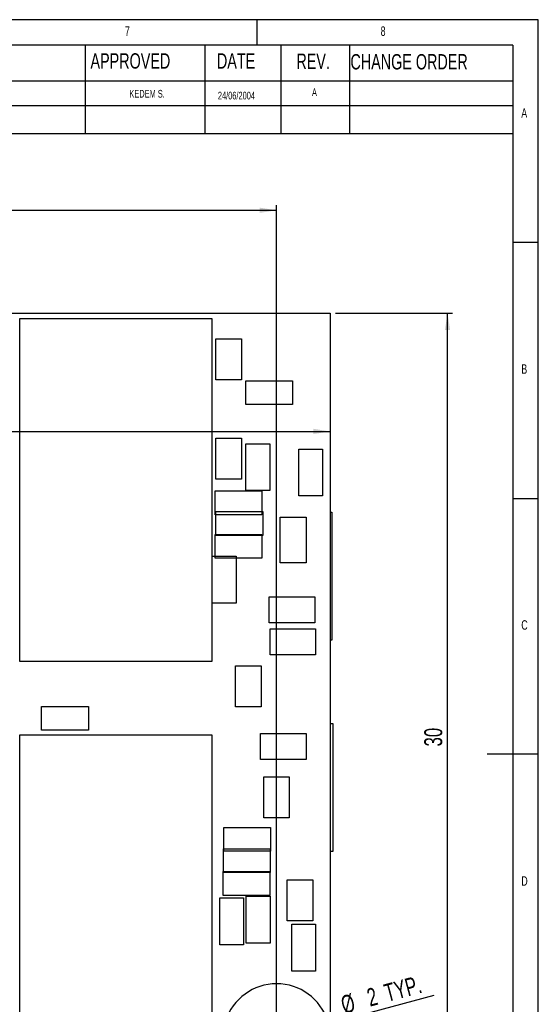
# Model space of a CAD drawing. Extents: x 5 to 415, y 3 to 292.
# Tile 33 of 33: x 314 to 415, y 100 to 292. Entities that reach past the tile are written whole.
import ezdxf
from ezdxf.enums import TextEntityAlignment as Align

# ---------------------------------------------------------------- set-up
doc = ezdxf.new("R2010")
doc.units = 0
doc.layers.get('0').update_dxf_attribs({"linetype": 'CONTINUOUS'})
doc.dimstyles.new('SLDDIMSTYLE1', dxfattribs={"dimtxt": 3.5, "dimasz": 3.302, "dimexe": 0, "dimexo": 0.0625, "dimgap": 0.875, "dimtad": 1, "dimlfac": 0.2, "dimrnd": 1e-09, "dimzin": 4, "dimsah": 1, "dimcen": 0.09, "dimazin": 3, "dimtol": 1, "dimtp": 0.05, "dimtm": 0.05, "dimtfac": 1, "dimtofl": 0, "dimtmove": 0, "dimatfit": 3})
doc.dimstyles.new('SLDDIMSTYLE3', dxfattribs={"dimtxt": 3.5, "dimasz": 3.302, "dimexe": 0, "dimexo": 0.0625, "dimgap": 0.875, "dimtad": 1, "dimlfac": 0.2, "dimrnd": 1e-09, "dimzin": 12, "dimsah": 1, "dimcen": 0.09, "dimazin": 3, "dimtfac": 1, "dimtofl": 0, "dimtmove": 0, "dimatfit": 3})
doc.dimstyles.new('SLDDIMSTYLE4', dxfattribs={"dimtxt": 3.5, "dimasz": 3.302, "dimexe": 0, "dimexo": 0.0625, "dimgap": 0.875, "dimtad": 1, "dimlfac": 0.2, "dimrnd": 1e-09, "dimzin": 4, "dimsah": 1, "dimcen": 0.09, "dimazin": 3, "dimtfac": 1, "dimtofl": 0, "dimtmove": 0, "dimatfit": 3})
doc.dimstyles.new('SLDDIMSTYLE6', dxfattribs={"dimtxt": 3.5, "dimasz": 3.302, "dimexe": 0, "dimexo": 0.0625, "dimgap": 0.875, "dimtad": 1, "dimlfac": 0.2, "dimrnd": 1e-09, "dimzin": 12, "dimblk1": 'NONE', "dimsah": 1, "dimcen": 0, "dimazin": 3, "dimtfac": 1, "dimtmove": 0, "dimatfit": 3})

# ---------------------------------------------------------------- blocks, each defined once
blk = doc.blocks.new('_D_1')
at = {"color": 7, "linetype": 'CONTINUOUS'}
for p, q in [((243.33, 107.43), (243.33, 68.34)), ((363.83, 92.18), (363.83, 68.34)), ((363.83, 69.34), (243.33, 69.34))]:
    blk.add_line(p, q, dxfattribs=at)
for points in [[(243.33, 69.34), (246.63, 68.84), (246.63, 69.85)], [(363.83, 69.34), (360.53, 69.85), (360.53, 68.84)]]:
    blk.add_solid(points, dxfattribs=at)
at = {"color": 7, "linetype": 'CONTINUOUS', "width": 0.7}
for s, height, p in [('24.100', 3.5, (284.84, 69.34, 0.5)), ('+', 1.75, (300.36, 72.07, 0.5)), ('0.050', 1.75, (301.78, 72.07, 0.5)), ('0.050', 1.75, (301.78, 69.8, 0.5)), ('-', 1.75, (300.68, 69.8, 0.5))]:
    blk.add_text(s, height=height, dxfattribs=at).set_placement(p, align=Align.BOTTOM_LEFT)
blk = doc.blocks.new('_D_5')
at = {"color": 7, "linetype": 'CONTINUOUS'}
blk.add_line((139.33, 211.57), (374.33, 211.57), dxfattribs=at)
for points in [[(139.33, 211.57), (142.63, 211.07), (142.63, 212.08)], [(374.33, 211.57), (371.03, 212.08), (371.03, 211.07)]]:
    blk.add_solid(points, dxfattribs=at)
at = {"color": 7, "linetype": 'CONTINUOUS', "width": 0.7}
blk.add_text('47', height=3.5, dxfattribs=at).set_placement((257.67, 211.57, 185.32), align=Align.BOTTOM_LEFT)
blk = doc.blocks.new('_D_6')
at = {"color": 7, "linetype": 'CONTINUOUS'}
for p, q in [((375.33, 234.68), (398.25, 234.68)), ((397.25, 84.68), (397.25, 234.68)), ((375.33, 84.68), (398.25, 84.68))]:
    blk.add_line(p, q, dxfattribs=at)
for points in [[(397.25, 234.68), (396.74, 231.38), (397.75, 231.38)], [(397.25, 84.68), (397.75, 87.99), (396.74, 87.99)]]:
    blk.add_solid(points, dxfattribs=at)
at = {"color": 7, "linetype": 'CONTINUOUS', "width": 0.7}
blk.add_text('30', height=3.5, rotation=90, dxfattribs=at).set_placement((397.25, 150.03, 186.32), align=Align.BOTTOM_LEFT)
blk = doc.blocks.new('_D_9')
at = {"color": 7, "linetype": 'CONTINUOUS'}
for p, q in [((150.33, 225.68), (150.33, 255.77)), ((150.33, 254.77), (363.83, 254.77)), ((363.83, 94.18), (363.83, 255.77))]:
    blk.add_line(p, q, dxfattribs=at)
for points in [[(150.33, 254.77), (153.63, 254.26), (153.63, 255.28)], [(363.83, 254.77), (360.53, 255.28), (360.53, 254.26)]]:
    blk.add_solid(points, dxfattribs=at)
at = {"color": 7, "linetype": 'CONTINUOUS', "width": 0.7}
blk.add_text('42.70', height=3.5, dxfattribs=at).set_placement((251.81, 254.77, 185.32), align=Align.BOTTOM_LEFT)
blk = doc.blocks.new('_D_10')
at = {"color": 7, "linetype": 'CONTINUOUS'}
for p, q in [((151.33, 224.68), (182.41, 224.68)), ((181.41, 224.68), (181.41, 93.18)), ((362.83, 93.18), (180.41, 93.18))]:
    blk.add_line(p, q, dxfattribs=at)
for points in [[(181.41, 224.68), (180.9, 221.38), (181.92, 221.38)], [(181.41, 93.18), (181.92, 96.49), (180.9, 96.49)]]:
    blk.add_solid(points, dxfattribs=at)
at = {"color": 7, "linetype": 'CONTINUOUS', "width": 0.7}
blk.add_text('26.30', height=3.5, rotation=90, dxfattribs=at).set_placement((181.41, 154.65, 185.32), align=Align.BOTTOM_LEFT)
blk = doc.blocks.new('_D_11')
at = {"color": 7, "linetype": 'CONTINUOUS'}
for q in [(394.61, 101.43), (359, 91.89)]:
    blk.add_line((368.66, 94.48), q, dxfattribs=at)
blk.add_solid([(368.66, 94.48), (371.98, 94.84), (371.72, 95.82)], dxfattribs=at)
at = {"color": 7, "linetype": 'CONTINUOUS', "width": 0.7}
for s, p in [(' TYP.', (384.85, 98.85, 186.32)), ('2', (382.36, 98.18, 186.32)), ('%%c', (377.27, 96.76, 186.32))]:
    blk.add_text(s, height=3.5, rotation=15, dxfattribs=at).set_placement(p, align=Align.BOTTOM_LEFT)
blk = doc.blocks.new('_NONE')

msp = doc.modelspace()

# ---------------------------------------------------------------- linework, layer by layer
at = {"color": 7, "linetype": 'CONTINUOUS'}
for p, q in [((415, 292), (5, 292)), ((360, 287), (360, 292)), ((415, 5), (415, 292)), ((410, 287), (10, 287)), ((410, 287), (289.59, 287)), ((326.399, 287), (326.399, 269.72)), ((349.795, 287), (349.795, 269.72)), ((364.681, 287), (364.681, 269.72)), ((378.107, 287), (378.107, 269.72)), ((410, 287), (410, 5)), ((410, 287), (410, 269.72)), ((227.8, 280.03), (410, 280.03)), ((227.8, 275.235), (410, 275.235)), ((410, 269.72), (227.8, 269.72)), ((415, 248.5), (410, 248.5)), ((153.531, 234.683), (374.329, 234.683)), ((374.329, 234.683), (374.329, 93.183)), ((313.63, 166.598), (313.63, 233.598)), ((313.63, 233.598), (351.13, 233.598)), ((351.13, 233.598), (351.13, 166.598)), ((351.957, 229.653), (356.957, 229.653)), ((351.957, 221.653), (351.957, 229.653)), ((356.957, 229.653), (356.957, 221.653)), ((356.957, 221.653), (351.957, 221.653)), ((357.788, 216.826), (357.788, 221.476)), ((357.788, 221.476), (366.938, 221.476)), ((366.938, 221.476), (366.938, 216.826)), ((366.938, 216.826), (357.788, 216.826)), ((351.944, 202.222), (351.944, 210.222)), ((351.944, 210.222), (356.944, 210.222)), ((356.944, 210.222), (356.944, 202.222)), ((357.842, 200.003), (357.842, 209.153)), ((357.842, 209.153), (362.492, 209.153)), ((362.492, 209.153), (362.492, 200.003)), ((368.179, 208.133), (372.829, 208.133)), ((368.179, 198.983), (368.179, 208.133)), ((372.829, 208.133), (372.829, 198.983)), ((356.944, 202.222), (351.944, 202.222)), ((351.814, 195.294), (351.814, 199.944)), ((351.814, 199.944), (360.964, 199.944)), ((362.492, 200.003), (357.842, 200.003)), ((360.964, 199.944), (360.964, 195.294)), ((372.829, 198.983), (368.179, 198.983)), ((410, 198.5), (415, 198.5)), ((360.964, 195.294), (351.814, 195.294)), ((351.959, 191.254), (351.959, 195.904)), ((351.959, 195.904), (361.109, 195.904)), ((361.109, 195.904), (361.109, 191.254)), ((364.554, 185.916), (364.554, 194.806)), ((364.554, 194.806), (369.634, 194.806)), ((369.634, 194.806), (369.634, 185.916)), ((374.329, 195.781), (374.598, 195.781)), ((374.598, 195.781), (374.598, 170.781)), ((351.811, 191.44), (360.961, 191.44)), ((351.811, 186.79), (351.811, 191.44)), ((361.109, 191.254), (351.959, 191.254)), ((360.961, 191.44), (360.961, 186.79)), ((351.255, 178.039), (351.255, 187.189)), ((351.255, 187.189), (355.905, 187.189)), ((360.961, 186.79), (351.811, 186.79)), ((355.905, 187.189), (355.905, 178.039)), ((369.634, 185.916), (364.554, 185.916)), ((362.39, 179.235), (371.28, 179.235)), ((362.39, 174.155), (362.39, 179.235)), ((371.28, 179.235), (371.28, 174.155)), ((355.905, 178.039), (351.255, 178.039)), ((371.28, 174.155), (362.39, 174.155)), ((362.563, 173.038), (371.454, 173.038)), ((362.563, 167.958), (362.563, 173.038)), ((371.454, 173.038), (371.454, 167.958)), ((374.598, 170.781), (374.329, 170.781)), ((371.454, 167.958), (362.563, 167.958)), ((351.13, 166.598), (313.63, 166.598)), ((355.811, 165.785), (360.811, 165.785)), ((355.811, 157.785), (355.811, 165.785)), ((360.811, 165.785), (360.811, 157.785)), ((317.889, 153.211), (317.889, 157.861)), ((317.889, 157.861), (327.039, 157.861)), ((327.039, 157.861), (327.039, 153.211)), ((360.811, 157.785), (355.811, 157.785)), ((374.329, 154.498), (374.842, 154.498)), ((374.842, 154.498), (374.842, 129.498)), ((313.63, 152.318), (351.13, 152.318)), ((313.63, 85.318), (313.63, 152.318)), ((327.039, 153.211), (317.889, 153.211)), ((351.13, 152.318), (351.13, 85.318)), ((360.699, 152.582), (369.589, 152.582)), ((360.699, 147.502), (360.699, 152.582)), ((369.589, 152.582), (369.589, 147.502)), ((415, 148.5), (405, 148.5)), ((369.589, 147.502), (360.699, 147.502)), ((361.305, 144.094), (366.305, 144.094)), ((361.305, 136.094), (361.305, 144.094)), ((366.305, 144.094), (366.305, 136.094)), ((366.305, 136.094), (361.305, 136.094)), ((353.503, 134.209), (362.653, 134.209)), ((353.503, 129.559), (353.503, 134.209)), ((362.653, 134.209), (362.653, 129.559)), ((353.42, 125.411), (353.42, 130.061)), ((353.42, 130.061), (362.57, 130.061)), ((362.653, 129.559), (353.503, 129.559)), ((362.57, 130.061), (362.57, 125.411)), ((374.842, 129.498), (374.329, 129.498)), ((353.363, 120.929), (353.363, 125.579)), ((353.363, 125.579), (362.513, 125.579)), ((362.57, 125.411), (353.42, 125.411)), ((362.513, 125.579), (362.513, 120.929)), ((365.915, 123.969), (370.915, 123.969)), ((365.915, 115.969), (365.915, 123.969)), ((370.915, 123.969), (370.915, 115.969)), ((352.735, 111.312), (352.735, 120.462)), ((352.735, 120.462), (357.385, 120.462)), ((362.513, 120.929), (353.363, 120.929)), ((357.385, 120.462), (357.385, 111.312)), ((357.894, 111.621), (357.894, 120.771)), ((357.894, 120.771), (362.544, 120.771)), ((362.544, 120.771), (362.544, 111.621)), ((370.915, 115.969), (365.915, 115.969)), ((366.772, 106.168), (366.772, 115.318)), ((366.772, 115.318), (371.422, 115.318)), ((371.422, 115.318), (371.422, 106.168)), ((362.544, 111.621), (357.894, 111.621)), ((357.385, 111.312), (352.735, 111.312)), ((371.422, 106.168), (366.772, 106.168))]:
    msp.add_line(p, q, dxfattribs=at)
msp.add_arc((363.829, 93.183), 10.5, 305.95057, 234.04943, dxfattribs=at)

# ---------------------------------------------------------------- texts
at = {"color": 7, "linetype": 'CONTINUOUS', "width": 0.7}
for s, height, p in [('7', 1.852, (334.167, 288.281)), ('8', 1.852, (384.167, 288.281)), ('APPROVED', 3, (327.435, 281.541)), ('DATE', 3, (352.157, 281.541)), ('REV.', 3, (367.687, 281.488)), ('CHANGE ORDER', 3, (378.263, 281.378)), ('KEDEM S.', 1.5, (335.04, 276.338)), ('24/06/2004', 1.5, (352.343, 275.973)), ('A', 1.5, (370.743, 276.62)), ('A', 1.852, (411.667, 272.281)), ('B', 1.852, (411.667, 222.281)), ('C', 1.852, (411.667, 172.281)), ('D', 1.852, (411.667, 122.281))]:
    msp.add_text(s, height=height, dxfattribs=at).set_placement(p, align=Align.BOTTOM_LEFT)

# ---------------------------------------------------------------- dimensions: what is measured, and where the dimension line sits
at = {"color": 7, "linetype": 'CONTINUOUS'}
for base, p1, p2, dimstyle, picture, middle in [((363.829, 254.77), (150.329, 224.683), (363.829, 93.183), 'SLDDIMSTYLE4', '_D_9', (257.632, 254.77)), ((374.329, 211.574), (139.329, 234.683), (374.329, 234.683), 'SLDDIMSTYLE3', '_D_5', (260.26, 211.574)), ((243.329, 69.345), (363.829, 93.183), (243.329, 108.433), 'SLDDIMSTYLE1', '_D_1', (296.219, 69.345))]:
    dim = msp.add_linear_dim(base=base, p1=p1, p2=p2, dimstyle=dimstyle, dxfattribs=at)
    dim.commit()
    dim.dimension.update_dxf_attribs({"geometry": picture, "text_midpoint": middle, "dimtype": 160})
for base, p1, p2, dimstyle, picture, middle in [((397.247, 234.683), (374.329, 84.683), (374.329, 234.683), 'SLDDIMSTYLE3', '_D_6', (397.247, 152.612)), ((181.411, 93.183), (150.329, 224.683), (363.829, 93.183), 'SLDDIMSTYLE4', '_D_10', (181.411, 160.465))]:
    dim = msp.add_linear_dim(base=base, p1=p1, p2=p2, angle=90, dimstyle=dimstyle, dxfattribs=at)
    dim.commit()
    dim.dimension.update_dxf_attribs({"geometry": picture, "text_midpoint": middle, "dimtype": 160})
dim = msp.add_diameter_dim_2p(p1=(359, 91.889), p2=(368.659, 94.478), text='<> TYP.', dimstyle='SLDDIMSTYLE6', dxfattribs=at)
dim.commit()
dim.dimension.update_dxf_attribs({"geometry": '_D_11', "text_midpoint": (386.103, 99.152), "dimtype": 163})

doc.saveas('drawing.dxf')
